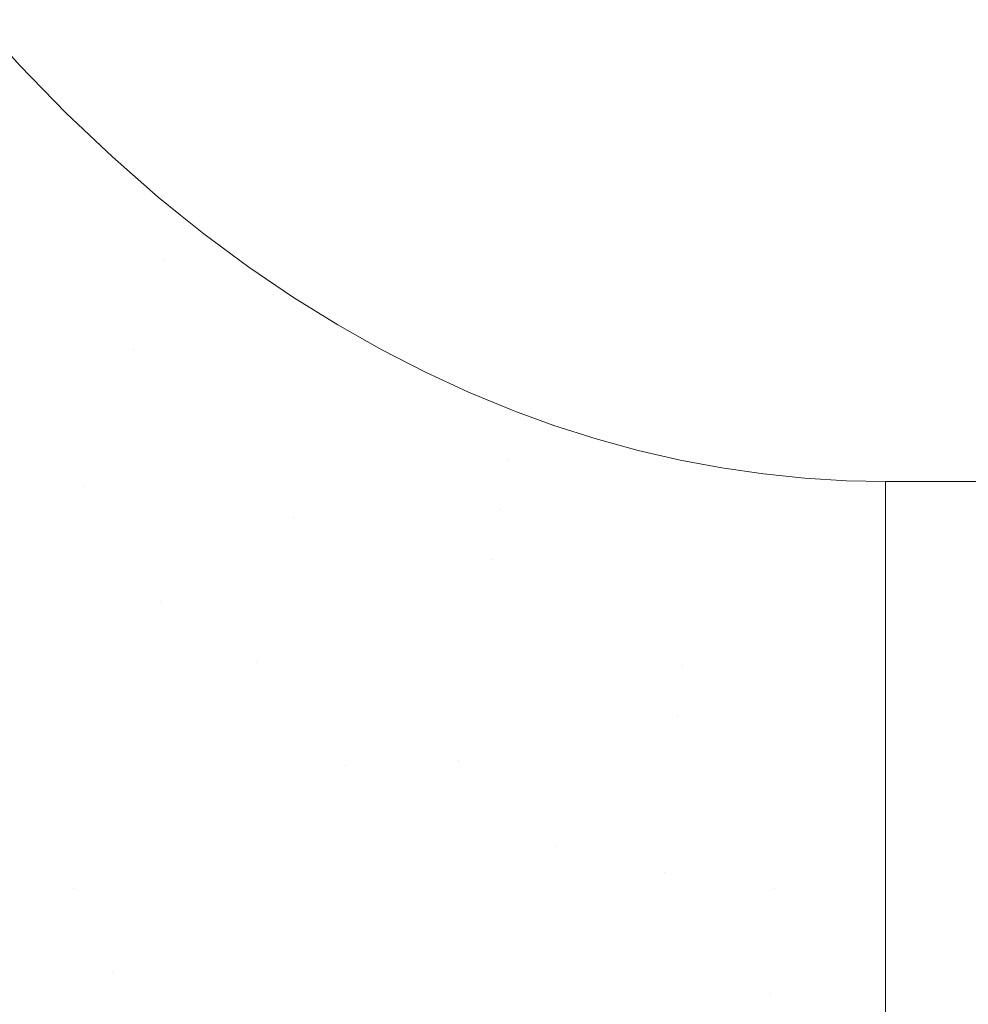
# Model space of a CAD drawing. Header units: centimetres. Extents: x -17.1 to 18.2, y 3.4 to 5.2.
# Tile 128 of 256: x -5.1374 to -5.0954, y 3.7771 to 3.8206. Entities that reach past the tile are written whole.
import ezdxf

# ---------------------------------------------------------------- set-up
doc = ezdxf.new("R2010")
doc.units = ezdxf.units.CM
doc.header["$LTSCALE"] = 2.54
doc.layers.add('Lucido design-1', color=7, linetype='Continuous')

# ---------------------------------------------------------------- blocks, each defined once
blk = doc.blocks.new('Gruppo-4-1')
at = {"color": 7, "linetype": 'Continuous', "lineweight": 9}
blk.add_3dface([(-17.020308, 5.100212, -1872.215514), (-17.020308, 3.500212, -1872.215514), (18.147234, 3.500212, -1872.215514), (18.147234, 5.100212, -1872.215514)], dxfattribs=at)
for points, invisible_edges in [([(-5.137379, 3.818599, -1872.615514), (-5.139441, 3.820895, -1872.615514), (6.285538, 3.8564, -1872.615514)], 10), ([(-5.135325, 3.816489, -1872.615514), (-5.137379, 3.818599, -1872.615514), (6.285538, 3.8564, -1872.615514)], 10), ([(-5.133282, 3.814553, -1872.615514), (-5.135325, 3.816489, -1872.615514), (6.285538, 3.8564, -1872.615514)], 10), ([(6.285538, 3.8564, -1872.615514), (-5.130266, 3.811987, -1872.615514), (-5.131253, 3.812781, -1872.615514), (-5.133282, 3.814553, -1872.615514)], 9), ([(-5.12924, 3.811162, -1872.615514), (-5.130266, 3.811987, -1872.615514), (6.285538, 3.8564, -1872.615514)], 10), ([(-5.127245, 3.809686, -1872.615514), (-5.12924, 3.811162, -1872.615514), (6.285538, 3.8564, -1872.615514)], 10), ([(-5.125268, 3.808344, -1872.615514), (-5.127245, 3.809686, -1872.615514), (6.285538, 3.8564, -1872.615514)], 10), ([(-5.123308, 3.807127, -1872.615514), (-5.125268, 3.808344, -1872.615514), (6.285538, 3.8564, -1872.615514)], 10), ([(-5.121367, 3.806029, -1872.615514), (-5.123308, 3.807127, -1872.615514), (6.285538, 3.8564, -1872.615514)], 10), ([(-5.119443, 3.805042, -1872.615514), (-5.121367, 3.806029, -1872.615514), (6.285538, 3.8564, -1872.615514)], 10), ([(-5.117535, 3.804161, -1872.615514), (-5.119443, 3.805042, -1872.615514), (6.285538, 3.8564, -1872.615514)], 10), ([(6.285538, 3.8564, -1872.615514), (-5.115409, 3.803293, -1872.615514), (-5.115641, 3.803378, -1872.615514), (-5.117535, 3.804161, -1872.615514)], 9), ([(-5.115409, 3.803293, -1872.615514), (6.285538, 3.8564, -1872.615514), (6.226033, 3.800212, -1872.615514), (-5.099108, 3.800212, -1872.615514)], 11), ([(-5.130966, 3.810018, -1872.615539), (-5.131664, 3.808043, -1872.615613), (-5.144597, 3.821511, -1872.615613), (-5.143622, 3.823197, -1872.615539)], 15), ([(-5.137379, 3.818599, -1872.615514), (-5.135325, 3.816489, -1872.615514), (-5.130966, 3.810018, -1872.615539), (-5.143622, 3.823197, -1872.615539)], 14), ([(-5.145579, 3.819811, -1872.61574), (-5.144597, 3.821511, -1872.615613), (-5.131664, 3.808043, -1872.615613), (-5.132367, 3.806053, -1872.61574)], 15), ([(-5.145579, 3.819811, -1872.61574), (-5.132367, 3.806053, -1872.61574), (-5.140207, 3.810619, -1872.615919)], 11), ([(-5.135325, 3.816489, -1872.615514), (-5.133282, 3.814553, -1872.615514), (-5.130966, 3.810018, -1872.615539)], 10), ([(-5.133282, 3.814553, -1872.615514), (-5.131253, 3.812781, -1872.615514), (-5.130966, 3.810018, -1872.615539)], 10), ([(-5.131253, 3.812781, -1872.615514), (-5.130266, 3.811987, -1872.615514), (-5.130966, 3.810018, -1872.615539)], 10), ([(-5.130966, 3.810018, -1872.615539), (-5.130266, 3.811987, -1872.615514), (-5.12924, 3.811162, -1872.615514)], 9), ([(-5.12924, 3.811162, -1872.615514), (-5.127245, 3.809686, -1872.615514), (-5.130966, 3.810018, -1872.615539)], 10), ([(-5.141069, 3.80874, -1872.616151), (-5.140207, 3.810619, -1872.615919), (-5.133075, 3.804048, -1872.615919), (-5.133787, 3.802031, -1872.616151)], 15), ([(-5.132367, 3.806053, -1872.61574), (-5.133075, 3.804048, -1872.615919), (-5.140207, 3.810619, -1872.615919)], 11), ([(-5.115772, 3.801138, -1872.615539), (-5.116137, 3.798968, -1872.615613), (-5.131664, 3.808043, -1872.615613), (-5.130966, 3.810018, -1872.615539)], 15), ([(-5.127245, 3.809686, -1872.615514), (-5.125268, 3.808344, -1872.615514), (-5.130966, 3.810018, -1872.615539)], 10), ([(-5.125268, 3.808344, -1872.615514), (-5.123308, 3.807127, -1872.615514), (-5.130966, 3.810018, -1872.615539)], 10), ([(-5.123308, 3.807127, -1872.615514), (-5.121367, 3.806029, -1872.615514), (-5.115772, 3.801138, -1872.615539), (-5.130966, 3.810018, -1872.615539)], 14), ([(-5.133787, 3.802031, -1872.616151), (-5.134503, 3.800004, -1872.616439), (-5.141935, 3.806851, -1872.616439), (-5.141069, 3.80874, -1872.616151)], 15), ([(-5.132367, 3.806053, -1872.61574), (-5.131664, 3.808043, -1872.615613), (-5.116137, 3.798968, -1872.615613), (-5.116505, 3.796782, -1872.61574)], 15), ([(-5.141935, 3.806851, -1872.616439), (-5.134503, 3.800004, -1872.616439), (-5.139112, 3.801322, -1872.616783)], 11), ([(-5.125256, 3.798629, -1872.615919), (-5.133075, 3.804048, -1872.615919), (-5.132367, 3.806053, -1872.61574)], 11), ([(-5.132367, 3.806053, -1872.61574), (-5.116505, 3.796782, -1872.61574), (-5.125256, 3.798629, -1872.615919)], 11), ([(-5.121367, 3.806029, -1872.615514), (-5.119443, 3.805042, -1872.615514), (-5.115772, 3.801138, -1872.615539)], 10), ([(-5.119443, 3.805042, -1872.615514), (-5.117535, 3.804161, -1872.615514), (-5.115772, 3.801138, -1872.615539)], 10), ([(-5.133787, 3.802031, -1872.616151), (-5.133075, 3.804048, -1872.615919), (-5.125256, 3.798629, -1872.615919), (-5.125804, 3.796499, -1872.616151)], 15), ([(-5.117535, 3.804161, -1872.615514), (-5.115641, 3.803378, -1872.615514), (-5.115772, 3.801138, -1872.615539)], 10), ([(-5.115641, 3.803378, -1872.615514), (-5.115409, 3.803293, -1872.615514), (-5.115772, 3.801138, -1872.615539)], 10), ([(-5.115772, 3.801138, -1872.615539), (-5.115409, 3.803293, -1872.615514), (-5.113761, 3.802691, -1872.615514)], 9), ([(-5.115409, 3.803293, -1872.615514), (-5.099108, 3.800212, -1872.615514), (-5.10083, 3.800246, -1872.615514)], 9), ([(-5.113761, 3.802691, -1872.615514), (-5.115409, 3.803293, -1872.615514), (-5.10083, 3.800246, -1872.615514)], 10), ([(-5.113761, 3.802691, -1872.615514), (-5.111894, 3.802093, -1872.615514), (-5.115772, 3.801138, -1872.615539)], 10), ([(-5.111894, 3.802093, -1872.615514), (-5.113761, 3.802691, -1872.615514), (-5.10083, 3.800246, -1872.615514)], 10), ([(-5.125804, 3.796499, -1872.616151), (-5.126356, 3.794357, -1872.616439), (-5.134503, 3.800004, -1872.616439), (-5.133787, 3.802031, -1872.616151)], 15), ([(-5.111894, 3.802093, -1872.615514), (-5.110036, 3.801583, -1872.615514), (-5.115772, 3.801138, -1872.615539)], 10), ([(-5.110036, 3.801583, -1872.615514), (-5.111894, 3.802093, -1872.615514), (-5.10083, 3.800246, -1872.615514)], 10), ([(-5.110036, 3.801583, -1872.615514), (-5.108186, 3.801156, -1872.615514), (-5.115772, 3.801138, -1872.615539)], 10), ([(-5.108186, 3.801156, -1872.615514), (-5.110036, 3.801583, -1872.615514), (-5.10083, 3.800246, -1872.615514)], 10), ([(-5.139112, 3.801322, -1872.616783), (-5.135223, 3.797966, -1872.616783), (-5.135945, 3.795921, -1872.617183), (-5.139913, 3.799344, -1872.617183)], 15), ([(-5.134503, 3.800004, -1872.616439), (-5.135223, 3.797966, -1872.616783), (-5.139112, 3.801322, -1872.616783)], 11), ([(-5.116137, 3.798968, -1872.615613), (-5.115772, 3.801138, -1872.615539), (-5.099108, 3.797993, -1872.615562)], 11), ([(-5.108186, 3.801156, -1872.615514), (-5.106343, 3.80081, -1872.615514), (-5.099108, 3.797993, -1872.615562), (-5.115772, 3.801138, -1872.615539)], 14), ([(-5.106343, 3.80081, -1872.615514), (-5.108186, 3.801156, -1872.615514), (-5.10083, 3.800246, -1872.615514)], 10), ([(-5.10083, 3.800246, -1872.615514), (-5.102666, 3.800356, -1872.615514), (-5.104503, 3.800544, -1872.615514), (-5.106343, 3.80081, -1872.615514)], 8), ([(-5.106343, 3.80081, -1872.615514), (-5.104503, 3.800544, -1872.615514), (-5.099108, 3.797993, -1872.615562)], 10), ([(-5.104503, 3.800544, -1872.615514), (-5.102666, 3.800356, -1872.615514), (-5.099108, 3.797993, -1872.615562)], 10), ([(-5.099108, 3.797993, -1872.615562), (-5.102666, 3.800356, -1872.615514), (-5.10083, 3.800246, -1872.615514)], 9), ([(-5.10083, 3.800246, -1872.615514), (-5.099108, 3.800212, -1872.615514), (-5.099108, 3.797993, -1872.615562)], 8), ([(-5.099108, 3.797993, -1872.615562), (-5.099108, 3.800212, -1872.615514), (6.226033, 3.800212, -1872.615514), (6.226033, 3.797993, -1872.615562)], 8), ([(-5.13115, 3.794917, -1872.616783), (-5.135223, 3.797966, -1872.616783), (-5.134503, 3.800004, -1872.616439)], 11), ([(-5.134503, 3.800004, -1872.616439), (-5.126356, 3.794357, -1872.616439), (-5.13115, 3.794917, -1872.616783)], 11), ([(-5.139913, 3.799344, -1872.617183), (-5.135945, 3.795921, -1872.617183), (-5.13667, 3.79387, -1872.617642), (-5.140715, 3.79736, -1872.617642)], 15), ([(-5.116505, 3.796782, -1872.61574), (-5.116137, 3.798968, -1872.615613), (-5.099108, 3.79585, -1872.615609)], 11), ([(-5.099108, 3.797993, -1872.615562), (-5.099108, 3.79585, -1872.615609), (-5.116137, 3.798968, -1872.615613)], 10), ([(-5.125804, 3.796499, -1872.616151), (-5.125256, 3.798629, -1872.615919), (-5.116875, 3.79458, -1872.615919), (-5.117248, 3.792364, -1872.616151)], 15), ([(-5.116505, 3.796782, -1872.61574), (-5.116875, 3.79458, -1872.615919), (-5.125256, 3.798629, -1872.615919)], 11), ([(-5.131791, 3.792811, -1872.617183), (-5.135945, 3.795921, -1872.617183), (-5.135223, 3.797966, -1872.616783), (-5.13115, 3.794917, -1872.616783)], 15), ([(6.226033, 3.797993, -1872.615562), (6.226033, 3.79585, -1872.615609), (-5.099108, 3.79585, -1872.615609), (-5.099108, 3.797993, -1872.615562)], 10), ([(-5.140715, 3.79736, -1872.617642), (-5.13667, 3.79387, -1872.617642), (-5.137396, 3.791814, -1872.61816), (-5.141519, 3.795372, -1872.61816)], 15), ([(-5.108095, 3.792075, -1872.615919), (-5.116875, 3.79458, -1872.615919), (-5.116505, 3.796782, -1872.61574)], 11), ([(-5.108095, 3.792075, -1872.615919), (-5.116505, 3.796782, -1872.61574), (-5.099108, 3.7935, -1872.615763)], 11), ([(-5.099108, 3.79585, -1872.615609), (-5.099108, 3.7935, -1872.615763), (-5.116505, 3.796782, -1872.61574)], 10), ([(-5.117248, 3.792364, -1872.616151), (-5.117622, 3.790137, -1872.616439), (-5.126356, 3.794357, -1872.616439), (-5.125804, 3.796499, -1872.616151)], 15), ([(-5.132434, 3.790699, -1872.617642), (-5.13667, 3.79387, -1872.617642), (-5.135945, 3.795921, -1872.617183), (-5.131791, 3.792811, -1872.617183)], 15), ([(6.226033, 3.79585, -1872.615609), (6.226033, 3.791496, -1872.615895), (-5.099108, 3.791496, -1872.615895), (-5.099108, 3.7935, -1872.615763)], 10), ([(-5.099108, 3.7935, -1872.615763), (-5.099108, 3.79585, -1872.615609), (6.226033, 3.79585, -1872.615609)], 10), ([(-5.13115, 3.794917, -1872.616783), (-5.12691, 3.792204, -1872.616783), (-5.127466, 3.790044, -1872.617183), (-5.131791, 3.792811, -1872.617183)], 15), ([(-5.126356, 3.794357, -1872.616439), (-5.12691, 3.792204, -1872.616783), (-5.13115, 3.794917, -1872.616783)], 11), ([(-5.117248, 3.792364, -1872.616151), (-5.116875, 3.79458, -1872.615919), (-5.108095, 3.792075, -1872.615919), (-5.108284, 3.789807, -1872.616151)], 15), ([(-5.12691, 3.792204, -1872.616783), (-5.126356, 3.794357, -1872.616439), (-5.117622, 3.790137, -1872.616439), (-5.117999, 3.787899, -1872.616783)], 15), ([(-5.133078, 3.788582, -1872.61816), (-5.137396, 3.791814, -1872.61816), (-5.13667, 3.79387, -1872.617642), (-5.132434, 3.790699, -1872.617642)], 15), ([(-5.099108, 3.7935, -1872.615763), (-5.099108, 3.791496, -1872.615895), (-5.108095, 3.792075, -1872.615919)], 10), ([(-5.131791, 3.792811, -1872.617183), (-5.127466, 3.790044, -1872.617183), (-5.128024, 3.787877, -1872.617642), (-5.132434, 3.790699, -1872.617642)], 15), ([(-5.108284, 3.789807, -1872.616151), (-5.108473, 3.787526, -1872.616439), (-5.117622, 3.790137, -1872.616439), (-5.117248, 3.792364, -1872.616151)], 15), ([(-5.138123, 3.789757, -1872.618737), (-5.137396, 3.791814, -1872.61816), (-5.133078, 3.788582, -1872.61816), (-5.133723, 3.786462, -1872.618737)], 15), ([(-5.122987, 3.787649, -1872.617183), (-5.127466, 3.790044, -1872.617183), (-5.12691, 3.792204, -1872.616783)], 11), ([(-5.12691, 3.792204, -1872.616783), (-5.117999, 3.787899, -1872.616783), (-5.122987, 3.787649, -1872.617183)], 11), ([(-5.108284, 3.789807, -1872.616151), (-5.108095, 3.792075, -1872.615919), (-5.099108, 3.791227, -1872.615924)], 11), ([(-5.099108, 3.791496, -1872.615895), (-5.099108, 3.791227, -1872.615924), (-5.108095, 3.792075, -1872.615919)], 10), ([(6.226033, 3.791496, -1872.615895), (6.226033, 3.787159, -1872.61637), (-5.099108, 3.787159, -1872.61637), (-5.099108, 3.791227, -1872.615924)], 10), ([(-5.099108, 3.791227, -1872.615924), (-5.099108, 3.791496, -1872.615895), (6.226033, 3.791496, -1872.615895)], 10), ([(-5.099108, 3.791227, -1872.615924), (-5.099108, 3.787159, -1872.61637), (-5.108284, 3.789807, -1872.616151)], 10), ([(-5.132434, 3.790699, -1872.617642), (-5.128024, 3.787877, -1872.617642), (-5.128582, 3.785706, -1872.61816), (-5.133078, 3.788582, -1872.61816)], 15), ([(-5.123457, 3.785436, -1872.617642), (-5.128024, 3.787877, -1872.617642), (-5.127466, 3.790044, -1872.617183), (-5.122987, 3.787649, -1872.617183)], 15), ([(-5.117999, 3.787899, -1872.616783), (-5.117622, 3.790137, -1872.616439), (-5.108473, 3.787526, -1872.616439), (-5.108664, 3.785235, -1872.616783)], 15), ([(-5.133723, 3.786462, -1872.618737), (-5.134368, 3.784343, -1872.619374), (-5.13885, 3.787698, -1872.619374), (-5.138123, 3.789757, -1872.618737)], 15), ([(-5.099108, 3.787159, -1872.61637), (-5.108473, 3.787526, -1872.616439), (-5.108284, 3.789807, -1872.616151)], 11), ([(-5.133723, 3.786462, -1872.618737), (-5.133078, 3.788582, -1872.61816), (-5.128582, 3.785706, -1872.61816), (-5.129142, 3.783532, -1872.618737)], 15), ([(-5.123928, 3.783217, -1872.61816), (-5.128582, 3.785706, -1872.61816), (-5.128024, 3.787877, -1872.617642), (-5.123457, 3.785436, -1872.617642)], 15), ([(-5.117999, 3.787899, -1872.616783), (-5.118377, 3.785653, -1872.617183), (-5.122987, 3.787649, -1872.617183)], 11), ([(-5.113657, 3.784075, -1872.617183), (-5.118377, 3.785653, -1872.617183), (-5.117999, 3.787899, -1872.616783)], 11), ([(-5.117999, 3.787899, -1872.616783), (-5.108664, 3.785235, -1872.616783), (-5.113657, 3.784075, -1872.617183)], 11), ([(-5.139577, 3.785641, -1872.620072), (-5.13885, 3.787698, -1872.619374), (-5.134368, 3.784343, -1872.619374), (-5.135013, 3.782224, -1872.620072)], 15), ([(-5.122987, 3.787649, -1872.617183), (-5.118377, 3.785653, -1872.617183), (-5.118756, 3.783399, -1872.617642), (-5.123457, 3.785436, -1872.617642)], 15), ([(-5.108664, 3.785235, -1872.616783), (-5.108473, 3.787526, -1872.616439), (-5.099108, 3.787159, -1872.61637), (-5.099108, 3.784337, -1872.616804)], 11), ([(-5.099108, 3.784337, -1872.616804), (-5.099108, 3.787159, -1872.61637), (6.226033, 3.787159, -1872.61637), (6.226033, 3.784337, -1872.616804)], 10), ([(-5.129142, 3.783532, -1872.618737), (-5.129702, 3.781358, -1872.619374), (-5.134368, 3.784343, -1872.619374), (-5.133723, 3.786462, -1872.618737)], 15), ([(-5.129142, 3.783532, -1872.618737), (-5.128582, 3.785706, -1872.61816), (-5.123928, 3.783217, -1872.61816), (-5.124399, 3.780996, -1872.618737)], 15), ([(-5.139577, 3.785641, -1872.620072), (-5.135013, 3.782224, -1872.620072), (-5.138004, 3.781802, -1872.620832)], 11), ([(-5.123457, 3.785436, -1872.617642), (-5.118756, 3.783399, -1872.617642), (-5.119135, 3.781142, -1872.61816), (-5.123928, 3.783217, -1872.61816)], 15), ([(-5.113944, 3.781791, -1872.617642), (-5.118756, 3.783399, -1872.617642), (-5.118377, 3.785653, -1872.617183), (-5.113657, 3.784075, -1872.617183)], 15), ([(-5.108664, 3.785235, -1872.616783), (-5.108855, 3.782936, -1872.617183), (-5.113657, 3.784075, -1872.617183)], 11), ([(-5.108855, 3.782936, -1872.617183), (-5.108664, 3.785235, -1872.616783), (-5.099108, 3.784337, -1872.616804)], 11), ([(-5.135013, 3.782224, -1872.620072), (-5.134368, 3.784343, -1872.619374), (-5.129702, 3.781358, -1872.619374), (-5.130261, 3.779185, -1872.620072)], 15), ([(-5.113657, 3.784075, -1872.617183), (-5.108855, 3.782936, -1872.617183), (-5.109046, 3.780629, -1872.617642), (-5.113944, 3.781791, -1872.617642)], 15), ([(-5.099108, 3.784337, -1872.616804), (-5.099108, 3.782847, -1872.617033), (-5.108855, 3.782936, -1872.617183)], 10), ([(6.226033, 3.784337, -1872.616804), (6.226033, 3.782847, -1872.617033), (-5.099108, 3.782847, -1872.617033), (-5.099108, 3.784337, -1872.616804)], 10), ([(-5.124399, 3.780996, -1872.618737), (-5.12487, 3.778774, -1872.619374), (-5.129702, 3.781358, -1872.619374), (-5.129142, 3.783532, -1872.618737)], 15), ([(-5.124399, 3.780996, -1872.618737), (-5.123928, 3.783217, -1872.61816), (-5.119135, 3.781142, -1872.61816), (-5.119516, 3.778881, -1872.618737)], 15), ([(-5.11423, 3.779502, -1872.61816), (-5.119135, 3.781142, -1872.61816), (-5.118756, 3.783399, -1872.617642), (-5.113944, 3.781791, -1872.617642)], 15), ([(-5.104092, 3.779926, -1872.617642), (-5.109046, 3.780629, -1872.617642), (-5.108855, 3.782936, -1872.617183), (-5.103995, 3.782246, -1872.617183)], 15), ([(-5.103995, 3.782246, -1872.617183), (-5.108855, 3.782936, -1872.617183), (-5.099108, 3.782847, -1872.617033)], 11), ([(-5.099108, 3.782847, -1872.617033), (-5.099108, 3.782019, -1872.617198), (-5.103995, 3.782246, -1872.617183)], 10), ([(-5.099108, 3.782019, -1872.617198), (-5.099108, 3.782847, -1872.617033), (6.226033, 3.782847, -1872.617033), (6.226033, 3.782019, -1872.617198)], 10), ([(-5.135013, 3.782224, -1872.620072), (-5.135657, 3.780109, -1872.620832), (-5.138004, 3.781802, -1872.620832)], 11), ([(-5.133261, 3.778512, -1872.620832), (-5.135657, 3.780109, -1872.620832), (-5.135013, 3.782224, -1872.620072)], 11), ([(-5.135013, 3.782224, -1872.620072), (-5.130261, 3.779185, -1872.620072), (-5.133261, 3.778512, -1872.620832)], 11), ([(-5.103995, 3.782246, -1872.617183), (-5.099108, 3.782019, -1872.617198), (-5.099108, 3.778568, -1872.617884), (-5.104092, 3.779926, -1872.617642)], 13), ([(-5.138004, 3.781802, -1872.620832), (-5.135657, 3.780109, -1872.620832), (-5.136299, 3.778, -1872.621652), (-5.138688, 3.779722, -1872.621652)], 15), ([(-5.113944, 3.781791, -1872.617642), (-5.109046, 3.780629, -1872.617642), (-5.109238, 3.778318, -1872.61816), (-5.11423, 3.779502, -1872.61816)], 15), ([(6.226033, 3.782019, -1872.617198), (6.226033, 3.778568, -1872.617884), (-5.099108, 3.778568, -1872.617884), (-5.099108, 3.782019, -1872.617198)], 10), ([(-5.130261, 3.779185, -1872.620072), (-5.129702, 3.781358, -1872.619374), (-5.12487, 3.778774, -1872.619374), (-5.125341, 3.776554, -1872.620072)], 15), ([(-5.119516, 3.778881, -1872.618737), (-5.119896, 3.77662, -1872.619374), (-5.12487, 3.778774, -1872.619374), (-5.124399, 3.780996, -1872.618737)], 15), ([(-5.119516, 3.778881, -1872.618737), (-5.119135, 3.781142, -1872.61816), (-5.11423, 3.779502, -1872.61816), (-5.114517, 3.77721, -1872.618737)], 15), ([(-5.104188, 3.777601, -1872.61816), (-5.109238, 3.778318, -1872.61816), (-5.109046, 3.780629, -1872.617642), (-5.104092, 3.779926, -1872.617642)], 15), ([(-5.133861, 3.776374, -1872.621652), (-5.136299, 3.778, -1872.621652), (-5.135657, 3.780109, -1872.620832), (-5.133261, 3.778512, -1872.620832)], 15), ([(-5.138688, 3.779722, -1872.621652), (-5.136299, 3.778, -1872.621652), (-5.136938, 3.775898, -1872.622535), (-5.139368, 3.77765, -1872.622535)], 15), ([(-5.104092, 3.779926, -1872.617642), (-5.099108, 3.778568, -1872.617884), (-5.104188, 3.777601, -1872.61816)], 11), ([(-5.130261, 3.779185, -1872.620072), (-5.13082, 3.777015, -1872.620832), (-5.133261, 3.778512, -1872.620832)], 11), ([(-5.125341, 3.776554, -1872.620072), (-5.125811, 3.774337, -1872.620832), (-5.13082, 3.777015, -1872.620832), (-5.130261, 3.779185, -1872.620072)], 15), ([(-5.114517, 3.77721, -1872.618737), (-5.11423, 3.779502, -1872.61816), (-5.109238, 3.778318, -1872.61816), (-5.109431, 3.776003, -1872.618737)], 15), ([(-5.125341, 3.776554, -1872.620072), (-5.12487, 3.778774, -1872.619374), (-5.119896, 3.77662, -1872.619374), (-5.120276, 3.77436, -1872.620072)], 15), ([(-5.114517, 3.77721, -1872.618737), (-5.114805, 3.774918, -1872.619374), (-5.119896, 3.77662, -1872.619374), (-5.119516, 3.778881, -1872.618737)], 15), ([(-5.133261, 3.778512, -1872.620832), (-5.13082, 3.777015, -1872.620832), (-5.131377, 3.774851, -1872.621652), (-5.133861, 3.776374, -1872.621652)], 15), ([(-5.109431, 3.776003, -1872.618737), (-5.109238, 3.778318, -1872.61816), (-5.104188, 3.777601, -1872.61816), (-5.104284, 3.775273, -1872.618737)], 15), ([(-5.104284, 3.775273, -1872.618737), (-5.104188, 3.777601, -1872.61816), (-5.099108, 3.778568, -1872.617884), (-5.099108, 3.77433, -1872.618921)], 11), ([(6.226033, 3.77433, -1872.618921), (-5.099108, 3.77433, -1872.618921), (-5.099108, 3.778568, -1872.617884), (6.226033, 3.778568, -1872.617884)], 5), ([(-5.134458, 3.774245, -1872.622535), (-5.136938, 3.775898, -1872.622535), (-5.136299, 3.778, -1872.621652), (-5.133861, 3.776374, -1872.621652)], 15), ([(-5.139368, 3.77765, -1872.622535), (-5.136938, 3.775898, -1872.622535), (-5.137575, 3.773806, -1872.62348), (-5.140046, 3.775588, -1872.62348)], 15), ([(-5.109431, 3.776003, -1872.618737), (-5.109623, 3.773689, -1872.619374), (-5.114805, 3.774918, -1872.619374), (-5.114517, 3.77721, -1872.618737)], 15)]:
    blk.add_3dface(points, dxfattribs=dict(at, invisible_edges=invisible_edges))
blk = doc.blocks.new('Gruppo-5-1')
at = {"color": 7}
blk.add_blockref('Gruppo-4-1', (0, 0), dxfattribs=at)

msp = doc.modelspace()

# ---------------------------------------------------------------- block references
at = {"layer": 'Lucido design-1', "color": 7}
msp.add_blockref('Gruppo-5-1', (0, 0), dxfattribs=at)

doc.saveas('drawing.dxf')
